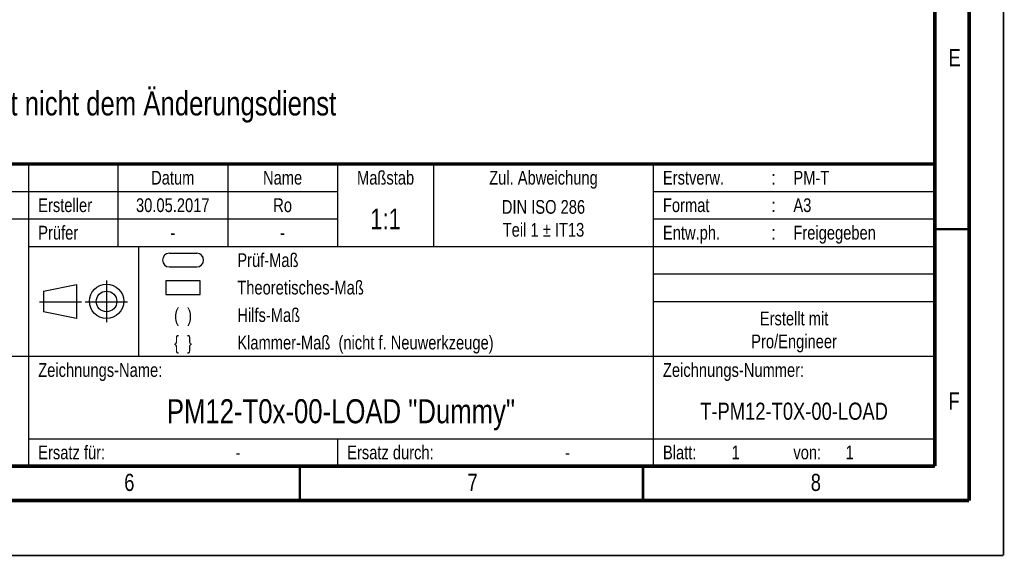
# Model space of a CAD drawing. Extents: x 0 to 420, y 0 to 297.
# Tile 22 of 44: x 277 to 420, y 0 to 78. Entities that reach past the tile are written whole.
import ezdxf

# ---------------------------------------------------------------- set-up
doc = ezdxf.new("R2010")
doc.units = 0
doc.header["$LTSCALE"] = 23.1
for name, color, linetype in [('_NOTIZEN', 7, 'CONTINUOUS'), ('T-PM12-T0X-00-LOAD_DXF_FORMAT', 7, 'CONTINUOUS'), ('T-PM12-T0X-00-LOAD_DXF_TEXT', 7, 'CONTINUOUS'), ('T-PM12-T0X-0DXF_CONTINUOUS_LINE', 7, 'CONTINUOUS')]:
    doc.layers.add(name, color=color, linetype=linetype)
doc.styles.get("Standard").update_dxf_attribs({"font": 'txt', "width": 0.8})

# ---------------------------------------------------------------- blocks, each defined once
blk = doc.blocks.new('PROJEKTIONSMETHODE_BL0', base_point=(286, 37))
at = {"layer": 'T-PM12-T0X-0DXF_CONTINUOUS_LINE', "color": 5, "linetype": 'CONTINUOUS'}
for p, q in [((280.15, 38.46), (284.98, 39.46)), ((284.98, 39.46), (284.98, 34.5)), ((280.15, 38.46), (280.15, 35.45)), ((284.98, 34.5), (280.15, 35.45))]:
    blk.add_line(p, q, dxfattribs=at)
at = {"layer": 'T-PM12-T0X-0DXF_CONTINUOUS_LINE', "color": 9, "linetype": 'CONTINUOUS'}
for p, q in [((289.34, 40.05), (289.34, 33.95)), ((279.61, 36.95), (285.7, 36.95)), ((286.25, 36.95), (292.39, 36.95))]:
    blk.add_line(p, q, dxfattribs=at)
at = {"layer": 'T-PM12-T0X-0DXF_CONTINUOUS_LINE', "color": 5, "linetype": 'CONTINUOUS'}
for centre, radius in [((289.35, 37.01), 2.5), ((289.35, 36.98), 1.5)]:
    blk.add_circle(centre, radius, dxfattribs=at)
blk = doc.blocks.new('PRUEF_BEMASSUNG_BL1', base_point=(300.5, 43))
at = {"layer": 'T-PM12-T0X-0DXF_CONTINUOUS_LINE', "color": 7, "linetype": 'CONTINUOUS'}
for p, q in [((298.5, 44), (302.5, 44)), ((298.5, 42), (302.5, 42))]:
    blk.add_line(p, q, dxfattribs=at)
for centre, start, end in [((298.5, 43), 90, 270), ((302.5, 43), 270, 90)]:
    blk.add_arc(centre, 1, start, end, dxfattribs=at)
blk = doc.blocks.new('THEORETISCHE_BEMASSUNG_BL2', base_point=(300.5, 39))
at = {"layer": 'T-PM12-T0X-0DXF_CONTINUOUS_LINE', "color": 7, "linetype": 'CONTINUOUS'}
for p, q in [((298, 40), (298, 38)), ((303, 40), (298, 40)), ((303, 38), (303, 40)), ((298, 38), (303, 38))]:
    blk.add_line(p, q, dxfattribs=at)

msp = doc.modelspace()

# ---------------------------------------------------------------- linework, layer by layer
at = {"layer": 'T-PM12-T0X-00-LOAD_DXF_FORMAT', "color": 2, "linetype": 'CONTINUOUS'}
for p, q in [((225, 57), (410, 57)), ((278, 57), (278, 13)), ((291, 57), (291, 45)), ((307, 57), (307, 45)), ((323, 57), (323, 45)), ((337, 57), (337, 45)), ((369, 57), (369, 13)), ((410, 57), (410, 13)), ((225, 53), (323, 53)), ((369, 53), (410, 53)), ((225, 49), (323, 49)), ((369, 49), (410, 49)), ((278, 45), (410, 45)), ((294, 45), (294, 29)), ((369, 41), (410, 41)), ((369, 37), (410, 37)), ((225, 29), (410, 29)), ((278, 17), (410, 17)), ((323, 17), (323, 13)), ((225, 13), (410, 13))]:
    msp.add_line(p, q, dxfattribs=at)
at = {"layer": 'T-PM12-T0X-00-LOAD_DXF_FORMAT', "color": 9, "linetype": 'CONTINUOUS', "const_width": 0.25}
for points in [[(420, 0), (420, 297)], [(0, 0), (420, 0)]]:
    msp.add_lwpolyline(points, dxfattribs=at)
at = {"layer": 'T-PM12-T0X-00-LOAD_DXF_FORMAT', "color": 7, "linetype": 'CONTINUOUS'}
for points, const_width in [([(415, 8), (415, 292)], 0.5), ([(410, 13), (410, 287)], 0.5), ([(225, 57), (410, 57)], 0.5), ([(410, 47.5), (415, 47.5)], 0.35), ([(20, 13), (410, 13)], 0.5), ([(317.5, 8), (317.5, 13)], 0.35), ([(367.5, 8), (367.5, 13)], 0.35), ([(15, 8), (415, 8)], 0.5)]:
    msp.add_lwpolyline(points, dxfattribs=dict(at, const_width=const_width))

# ---------------------------------------------------------------- block references
at = {"layer": 'T-PM12-T0X-0DXF_CONTINUOUS_LINE', "color": 2, "linetype": 'CONTINUOUS'}
for name, p in [('PRUEF_BEMASSUNG_BL1', (300.5, 43)), ('PROJEKTIONSMETHODE_BL0', (286, 37)), ('THEORETISCHE_BEMASSUNG_BL2', (300.5, 39))]:
    msp.add_blockref(name, p, dxfattribs=at)

# ---------------------------------------------------------------- texts
at = {"layer": '_NOTIZEN', "color": 5, "linetype": 'CONTINUOUS'}
for s, insert, char_height, width, attachment_point in [('Prüf-Maß', (308.4, 44), 2, 17.571429, 1), ('Theoretisches-Maß', (308.4, 40), 2, 36.285714, 1), ('(  )', (300.5, 36), 2, 7.285714, 2), ('Hilfs-Maß', (308.4, 36), 2, 18.714286, 1), ('Erstellt mit\\PPro/Engineer', (389.5, 35.5), 2, 25.071429, 2), ('\\{  \\}', (300.5, 32), 2, 8.142857, 2), ('Klammer-Maß  (nicht f. Neuwerkzeuge)', (308.4, 32), 2, 76.571429, 1), ('Zeichnungs-Name:', (279.4, 28), 2, 33.5, 1), ('Zeichnungs-Nummer:', (370.4, 28), 2, 38.214286, 1), ('PM12-T0x-00-LOAD "Dummy"', (323.5, 22.75), 3.5, 96.75, 2), ('T-PM12-T0X-00-LOAD', (389.5, 22.25), 2.5, 53.125, 2), ('Ersatz für:', (279.4, 16), 2, 21.428571, 1), ('Ersatz durch:', (324.4, 16), 2, 25.928571, 1), ('Blatt:', (370.4, 16), 2, 10.5, 1), ('1', (380.4, 16), 2, 1.714286, 1), (' 1', (396.4, 16), 2, 4.071429, 1), ('-', (308.5, 16), 2, 2.142857, 2), ('-', (356.5, 16), 2, 2.142857, 2), ('von:', (389.4, 16), 2, 7.5, 1)]:
    msp.add_mtext(s, dxfattribs=dict(at, insert=insert, char_height=char_height, width=width, attachment_point=attachment_point))
at = {"layer": 'T-PM12-T0X-00-LOAD_DXF_FORMAT', "color": 5, "linetype": 'CONTINUOUS'}
for s, insert, char_height, width, attachment_point in [('E', (412, 73.7288), 2.5, 2.678571, 1), ('Datum', (299, 56), 2, 11.5, 2), ('Name', (315, 56), 2, 9.428571, 2), ('Maßstab', (330, 56), 2, 15.428571, 2), ('Zul. Abweichung', (353, 56), 2, 32, 2), ('Erstverw.', (370.4, 56), 2, 18.857143, 1), ('PM-T', (389.4, 56), 2, 9.642857, 1), (':', (386.5, 56), 2, 1.071429, 2), ('Ersteller', (279.4, 52), 2, 17.142857, 1), ('30.05.2017', (299, 52), 2, 21.214286, 2), ('Ro', (315, 52), 2, 4.5, 2), ('DIN ISO 286\\PTeil 1 \\Fgdt;{\\Fgdt;`}\\Ftxt; IT13', (353, 51.75), 2, 28.678571, 2), ('Format', (370.4, 52), 2, 12.857143, 1), ('A3', (389.4, 52), 2, 4.714286, 1), ('1:1', (330, 50.5), 3, 6.75, 2), (':', (386.5, 52), 2, 1.071429, 2), ('Prüfer', (279.4, 48), 2, 12.214286, 1), ('Entw.ph.', (370.4, 48), 2, 16.714286, 1), (':', (386.5, 48), 2, 1.071429, 2), ('Freigegeben', (389.4, 48), 2, 22.785714, 1), ('-', (299, 48), 2, 2.142857, 2), ('-', (315, 48), 2, 2.142857, 2), ('F', (412, 23.7288), 2.5, 2.678571, 1), ('6', (291.9276, 11.8879), 2.5, 2.946429, 1), ('7', (341.9276, 11.8879), 2.5, 2.946429, 1), ('8', (391.9276, 11.8879), 2.5, 2.946429, 1)]:
    msp.add_mtext(s, dxfattribs=dict(at, insert=insert, char_height=char_height, width=width, attachment_point=attachment_point))
at = {"layer": 'T-PM12-T0X-00-LOAD_DXF_TEXT', "color": 5, "linetype": 'CONTINUOUS', "insert": (226.6492, 67.5672), "char_height": 3.5, "width": 199.5, "attachment_point": 1}
msp.add_mtext('Achtung: Zeichnung unterliegt nicht dem Änderungsdienst', dxfattribs=at)

doc.saveas('drawing.dxf')
